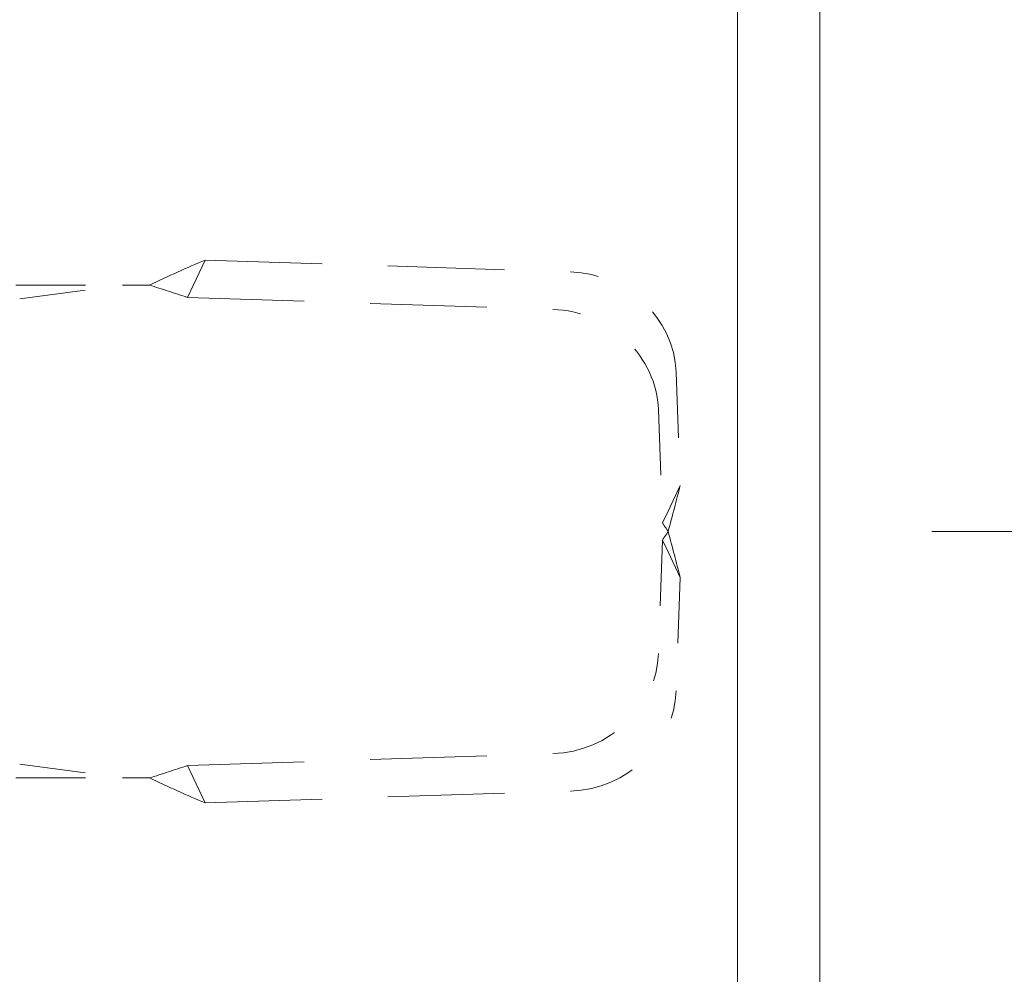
# Model space of a CAD drawing. Header units: inches. Extents: x 6 to 108, y 3 to 70.
# Tile 10 of 15: x 46.54 to 48.03, y 35.73 to 37.18. Entities that reach past the tile are written whole.
import ezdxf

# ---------------------------------------------------------------- set-up
doc = ezdxf.new("R2010")
doc.units = ezdxf.units.IN
doc.header["$LTSCALE"] = 6.4
doc.header["$MEASUREMENT"] = 0
doc.linetypes.add('DASHED', pattern=[0.2067, 0.1654, -0.0413])
for name, color, linetype, lineweight in [('Dimension (ANSI)', 7, 'Continuous', 5), ('Hidden (ANSI)', 7, 'DASHED', 5), ('Visible (ANSI)', 7, 'Continuous', 5)]:
    doc.layers.add(name, color=color, linetype=linetype, lineweight=lineweight)
doc.styles.add('Note Text (ANSI)', font='RomanS.shx')
doc.dimstyles.new('Default (ANSI)', dxfattribs={"dimscale": 6.4, "dimtxt": 0.125, "dimasz": 0.098425, "dimexe": 0.125, "dimexo": 0.0625, "dimgap": 0.031496, "dimtad": 0, "dimtih": 1, "dimtoh": 1, "dimrnd": 1e-08, "dimzin": 0, "dimdsep": 46, "dimtxsty": 'Note Text (ANSI)', "dimcen": 0.09, "dimdle": 0.393701, "dimclrd": 256, "dimclre": 256, "dimclrt": 256, "dimadec": 0, "dimazin": 0, "dimtfac": 0.96, "dimtofl": 0, "dimtmove": 0, "dimatfit": 3, "dimfxl": 1, "dimtolj": 1, "dimtzin": 4, "dimlwd": -1, "dimlwe": -1, "dimarcsym": 0})

# ---------------------------------------------------------------- blocks, each defined once
blk = doc.blocks.new('*D15')
at = {"layer": 'Defpoints', "color": 0, "transparency": 16777216}
for p in [(47.6696, 44.3972), (47.5243, 36.3991), (49.6241, 36.3991)]:
    blk.add_point(p, dxfattribs=at)
at = {"layer": 'Dimension (ANSI)', "transparency": 16777216}
for p, q in [((48.0696, 44.3972), (50.4241, 44.3972)), ((49.6241, 43.7672), (49.6241, 40.9997)), ((49.6241, 37.029), (49.6241, 39.7966)), ((47.9243, 36.3991), (50.4241, 36.3991))]:
    blk.add_line(p, q, dxfattribs=at)
for points in [[(49.5191, 43.7672), (49.729, 43.7672), (49.6241, 44.3972)], [(49.5191, 37.029), (49.729, 37.029), (49.6241, 36.3991)]]:
    blk.add_solid(points, dxfattribs=at)
at = {"layer": 'Dimension (ANSI)', "transparency": 16777216, "insert": (49.6241, 40.3981), "char_height": 0.8, "attachment_point": 5, "style": 'Note Text (ANSI)'}
blk.add_mtext('\\A1;8.00', dxfattribs=at)
blk = doc.blocks.new('*D16')
at = {"layer": 'Defpoints', "color": 0, "transparency": 16777216}
for p in [(45.7546, 36.3972), (47.7546, 33.8424), (47.7546, 33.247)]:
    blk.add_point(p, dxfattribs=at)
at = {"layer": 'Dimension (ANSI)', "transparency": 16777216}
for p, q in [((45.7546, 35.9972), (45.7546, 33.0424)), ((46.3846, 33.8424), (47.1247, 33.8424)), ((47.7546, 33.8424), (48.3846, 33.8424))]:
    blk.add_line(p, q, dxfattribs=at)
for points in [[(46.3846, 33.9474), (46.3846, 33.7374), (45.7546, 33.8424)], [(47.1247, 33.9474), (47.1247, 33.7374), (47.7546, 33.8424)]]:
    blk.add_solid(points, dxfattribs=at)
at = {"layer": 'Dimension (ANSI)', "transparency": 16777216, "insert": (49.8052, 33.8424), "char_height": 0.8, "attachment_point": 5, "style": 'Note Text (ANSI)'}
blk.add_mtext('\\A1;2.00', dxfattribs=at)

msp = doc.modelspace()

# ---------------------------------------------------------------- linework, layer by layer
at = {"layer": 'Hidden (ANSI)', "ltscale": 0.031849}
for p, q in [((46.8217, 36.8111), (46.8033, 36.7724)), ((47.5423, 36.4688), (47.524, 36.4301)), ((47.5423, 36.3295), (47.524, 36.3681)), ((46.8217, 35.9872), (46.8033, 36.0258))]:
    msp.add_line(p, q, dxfattribs=at)
at = {"layer": 'Hidden (ANSI)', "ltscale": 0.167509}
for p, q in [((46.8217, 36.8111), (47.3763, 36.793)), ((46.7947, 36.7544), (47.3493, 36.7363)), ((46.7947, 36.0439), (47.3493, 36.062)), ((46.8217, 35.9872), (47.3763, 36.0053))]:
    msp.add_line(p, q, dxfattribs=at)
at = {"layer": 'Hidden (ANSI)', "ltscale": 0.002425}
for p, q in [((46.5401, 36.7731), (46.534, 36.7731)), ((46.5401, 36.0251), (46.534, 36.0251))]:
    msp.add_line(p, q, dxfattribs=at)
at = {"layer": 'Hidden (ANSI)', "ltscale": 0.046705}
for p, q in [((46.5401, 36.7523), (46.6959, 36.7731)), ((46.5401, 36.046), (46.6959, 36.0251))]:
    msp.add_line(p, q, dxfattribs=at)
at = {"layer": 'Hidden (ANSI)', "ltscale": 0.064584}
for p, q in [((46.5401, 36.7731), (46.6959, 36.7731)), ((46.5401, 36.0251), (46.6959, 36.0251))]:
    msp.add_line(p, q, dxfattribs=at)
at = {"layer": 'Hidden (ANSI)', "ltscale": 0.012094}
for p, q in [((46.6959, 36.7731), (46.7369, 36.7731)), ((46.6959, 36.0251), (46.7369, 36.0251))]:
    msp.add_line(p, q, dxfattribs=at)
at = {"layer": 'Hidden (ANSI)', "ltscale": 0.014818}
for p, q in [((46.8033, 36.7724), (46.7947, 36.7544)), ((47.524, 36.4301), (47.5154, 36.4121)), ((47.524, 36.3681), (47.5154, 36.3862)), ((46.8033, 36.0258), (46.7947, 36.0439))]:
    msp.add_line(p, q, dxfattribs=at)
at = {"layer": 'Hidden (ANSI)', "ltscale": 0.054909}
for p, q in [((47.5364, 36.6411), (47.5423, 36.4688)), ((47.5095, 36.5844), (47.5154, 36.4121)), ((47.5154, 36.3862), (47.5095, 36.2139)), ((47.5423, 36.3295), (47.5364, 36.1572))]:
    msp.add_line(p, q, dxfattribs=at)
at = {"layer": 'Hidden (ANSI)', "ltscale": 0.073519}
for centre, major_axis, start_param, end_param in [((47.3813, 36.6462), (-0.1422, 0.0676), 3.585041, 5.155837), ((47.3544, 36.5894), (0.1422, -0.0676), 0.443448, 2.014245), ((47.3544, 36.2088), (-0.1422, -0.0676), 1.127348, 2.698144), ((47.3813, 36.1521), (0.1422, 0.0676), 4.268941, 5.839737)]:
    msp.add_ellipse(centre, major_axis=major_axis, ratio=0.91706, start_param=start_param, end_param=end_param, dxfattribs=at)
at = {"layer": 'Hidden (ANSI)', "ltscale": 0.027998}
for points in [[(46.7369, 36.7731), (46.7655, 36.7864), (46.794, 36.7996), (46.8217, 36.8111)], [(46.7369, 36.0251), (46.7655, 36.0119), (46.794, 35.9986), (46.8217, 35.9872)]]:
    msp.add_open_spline(points, degree=3, dxfattribs=at)
at = {"layer": 'Hidden (ANSI)', "ltscale": 0.018001}
for points in [[(46.7369, 36.7731), (46.7562, 36.767), (46.7755, 36.7608), (46.7947, 36.7544)], [(46.7369, 36.0251), (46.7562, 36.0313), (46.7755, 36.0375), (46.7947, 36.0439)]]:
    msp.add_open_spline(points, degree=3, dxfattribs=at)
at = {"layer": 'Hidden (ANSI)', "ltscale": 0.0219}
for points in [[(47.5423, 36.4688), (47.5369, 36.4468), (47.5306, 36.4229), (47.5243, 36.3991)], [(47.5243, 36.3991), (47.5306, 36.3753), (47.5369, 36.3515), (47.5423, 36.3295)]]:
    msp.add_open_spline(points, degree=3, dxfattribs=at)
at = {"layer": 'Hidden (ANSI)', "ltscale": 0.004607}
for points in [[(47.5154, 36.4121), (47.5184, 36.4079), (47.5214, 36.4035), (47.5243, 36.3991)], [(47.5243, 36.3991), (47.5214, 36.3947), (47.5184, 36.3904), (47.5154, 36.3862)]]:
    msp.add_open_spline(points, degree=3, dxfattribs=at)
at = {"layer": 'Visible (ANSI)'}
for p, q in [((47.7546, 44.3121), (47.7546, 28.4822)), ((47.6296, 44.1871), (47.6296, 28.6072))]:
    msp.add_line(p, q, dxfattribs=at)

# ---------------------------------------------------------------- dimensions: what is measured, and where the dimension line sits
at = {"layer": 'Dimension (ANSI)'}
for base, p1, p2, angle, override, picture, middle in [((49.6241, 36.3991), (47.6696, 44.3972), (47.5243, 36.3991), 270, {"dimdec": 2, "dimtp": 0, "dimtm": 0, "dimtdec": 2, "dimatfit": 1}, '*D15', (49.6241, 40.3981)), ((47.7546, 33.8424), (45.7546, 36.3972), (47.7546, 33.247), 180, {"dimtih": 0, "dimtoh": 0, "dimdec": 2, "dimse2": 1, "dimtp": 0, "dimtm": 0, "dimtdec": 2, "dimatfit": 2}, '*D16', (49.8052, 33.8424))]:
    dim = msp.add_linear_dim(base=base, p1=p1, p2=p2, angle=angle, dimstyle='Default (ANSI)', override=override, dxfattribs=at)
    dim.commit()
    dim.dimension.update_dxf_attribs({"geometry": picture, "text_midpoint": middle, "dimtype": 160})

doc.saveas('drawing.dxf')
